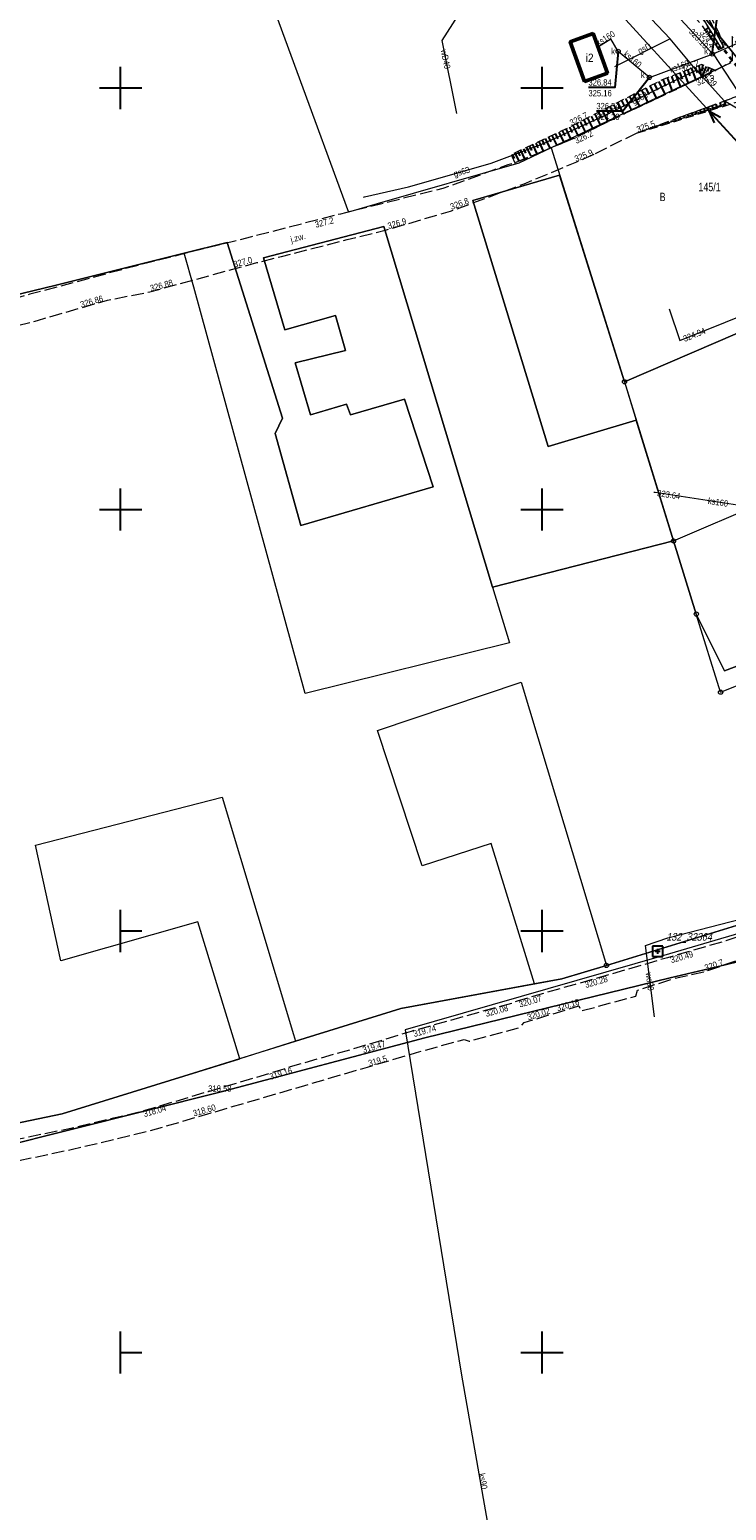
# Model space of a CAD drawing. Header units: metres. Extents: x 7423100 to 7431699, y 5527887 to 5533362.
# Tile 62 of 114: x 7428389 to 7428472, y 5529631 to 5529807. Entities that reach past the tile are written whole.
import ezdxf
from ezdxf.enums import TextEntityAlignment as Align

# ---------------------------------------------------------------- set-up
doc = ezdxf.new("R2010")
doc.units = ezdxf.units.M
doc.header["$MEASUREMENT"] = 0
for name, pattern in [('1.0_0.5', [1.5, 1, -0.5]), ('1.5_0.5', [2, 1.5, -0.5]), ('219-500', [0]), ('otkz_500', [1, 0.5, -0.5]), ('suep_nn_500', [0]), ('sutp_500', [0])]:
    doc.linetypes.add(name, pattern=pattern)
doc.layers.get('0').update_dxf_attribs({"color": 2, "linetype": 'CONTINUOUS', "lineweight": 5})
for name, color, linetype in [('000 Inne (niezydentyfikowane)', 7, 'CONTINUOUS'), ('202-punkt graniczny', 7, 'CONTINUOUS'), ('203-punkt graniczny', 7, 'CONTINUOUS'), ('210-oznaczenie konturu użytku gruntowego', 7, 'CONTINUOUS'), ('211-numer działki ewidencyjnej', 7, 'CONTINUOUS'), ('217-kontur klasyfikacyjny', 7, 'CONTINUOUS'), ('218-kontur użytku gruntowego', 7, 'CONTINUOUS'), ('219-działka ewidencyjna', 7, 'CONTINUOUS'), ('312-budynek ewidencyjny', 7, 'CONTINUOUS'), ('312-oznaczenie budynku ewidencyjnego-Atr117', 7, 'CONTINUOUS'), ('jezdnia', 7, 'CONTINUOUS'), ('jezdnia-Atr17', 7, 'CONTINUOUS'), ('pikieta naturalna', 7, 'CONTINUOUS'), ('pikieta naturalna-Atr2', 7, 'CONTINUOUS'), ('pikieta sztuczna', 7, 'CONTINUOUS'), ('pikieta sztuczna-Atr2', 7, 'CONTINUOUS'), ('przepust', 7, 'CONTINUOUS'), ('przewód elektroenergetyczny niskiego napięcia', 7, 'CONTINUOUS'), ('przewód gazowy', 7, 'CONTINUOUS'), ('przewód gazowy-Atr1', 7, 'CONTINUOUS'), ('przewód kanalizacyjny', 7, 'CONTINUOUS'), ('przewód kanalizacyjny-Atr1', 7, 'CONTINUOUS'), ('przewód telekomunikacyjny napowietrzny', 7, 'CONTINUOUS'), ('przewód wodociągowy', 7, 'CONTINUOUS'), ('przewód wodociągowy-Atr1', 7, 'CONTINUOUS'), ('Punkt budynku', 7, 'CONTINUOUS'), ('rzedna', 7, 'CONTINUOUS'), ('rzedna-Atr2', 7, 'CONTINUOUS'), ('rzedna-Atr3', 7, 'CONTINUOUS'), ('rów przydrożny (poligon)', 7, 'CONTINUOUS'), ('skarpa nieumocniona', 7, 'CONTINUOUS'), ('studnia kanalizacyjna', 7, 'CONTINUOUS'), ('studnia kanalizacyjna-Atr17', 7, 'CONTINUOUS'), ('Szczegółowa osnowa geodezyjna pozioma', 7, 'CONTINUOUS'), ('Szczegółowa osnowa geodezyjna pozioma-Atr103', 7, 'CONTINUOUS'), ('Wstawianie ramki sekcyjnej z opisem', 7, 'CONTINUOUS')]:
    doc.layers.add(name, color=color, linetype=linetype)
doc.styles.get("Standard").update_dxf_attribs({"font": 'Working1250.shx', "width": 0.75})

# ---------------------------------------------------------------- blocks, each defined once
blk = doc.blocks.new('PUNKTBUD')
at = {"color": 0}
blk.add_circle((0, 0), 0.045, dxfattribs=at)
blk = doc.blocks.new('203')
at = {"linetype": 'Continuous', "lineweight": 0}
h = blk.add_hatch(color=0, dxfattribs=at)
edge = h.paths.add_edge_path()
edge.add_arc((0, 0), 0.045, 0, 360)
blk = doc.blocks.new('202')
at = {"color": 0, "linetype": 'Continuous', "lineweight": 0}
blk.add_circle((0, 0), 0.25, dxfattribs=at)
blk = doc.blocks.new('US15')
at = {"color": 0, "linetype": 'Continuous', "lineweight": 13}
blk.add_circle((0, 0), 0.25, dxfattribs=at)
blk = doc.blocks.new('PW01')
at = {"linetype": 'Continuous', "lineweight": 13}
h = blk.add_hatch(color=0, dxfattribs=at)
edge = h.paths.add_edge_path()
edge.add_arc((0, 0), 0.045, 0, 360)
blk = doc.blocks.new('IB05')
at = {"color": 0, "linetype": 'Continuous', "lineweight": 13}
for q in [(0.354, 0.354), (0.354, -0.354)]:
    blk.add_line((0, 0), q, dxfattribs=at)
blk = doc.blocks.new('SUEP1')
at = {"color": 0, "linetype": 'Continuous'}
for p, q in [((0, 0), (5, 0)), ((5, 0), (3.5, 0.5)), ((5, 0), (3.5, -0.5)), ((5, 0), (15, 0)), ((15, 0), (13.5, 0.5)), ((15, 0), (13.5, -0.5))]:
    blk.add_line(p, q, dxfattribs=at)
blk = doc.blocks.new('OSSP')
at = {"color": 0}
for p, q in [((-0.626, 0.625), (-0.626, -0.625)), ((-0.626, 0.625), (-0.626, -0.625)), ((0.624, 0.625), (-0.626, 0.625)), ((0.624, 0.625), (-0.626, 0.625)), ((0.3, 0), (-0.3, 0)), ((0.3, 0), (-0.3, 0)), ((0, -0.3), (0, 0.3)), ((0, -0.3), (0, 0.3)), ((0.624, -0.625), (0.624, 0.625)), ((0.624, -0.625), (0.624, 0.625)), ((-0.626, -0.625), (0.624, -0.625)), ((-0.626, -0.625), (0.624, -0.625))]:
    blk.add_line(p, q, dxfattribs=at)
blk = doc.blocks.new('RAMKA500K')
at = {"color": 0}
for p, q in [((0, 247.5), (0, 250)), ((0, 250), (2.5, 250)), ((47.5, 250), (52.5, 250)), ((50, 247.5), (50, 250)), ((0, 197.5), (0, 202.5)), ((50, 197.5), (50, 202.5)), ((0, 200), (2.5, 200)), ((47.5, 200), (52.5, 200)), ((0, 147.5), (0, 152.5)), ((50, 147.5), (50, 152.5)), ((0, 150), (2.5, 150)), ((47.5, 150), (52.5, 150)), ((0, 47.5), (0, 52.5)), ((50, 47.5), (50, 52.5)), ((400, 47.5), (400, 52.5)), ((0, 50), (2.5, 50)), ((47.5, 50), (52.5, 50)), ((397.5, 50), (400, 50)), ((0, 0), (0, 2.5)), ((50, 0), (50, 2.5)), ((400, 0), (400, 2.5)), ((0, 0), (2.5, 0)), ((47.5, 0), (52.5, 0)), ((397.5, 0), (400, 0))]:
    blk.add_line(p, q, dxfattribs=at)

msp = doc.modelspace()

# ---------------------------------------------------------------- linework, layer by layer
at = {"layer": '000 Inne (niezydentyfikowane)', "color": 7, "linetype": 'Continuous', "lineweight": 25, "flags": 128}
for points in [[(7428469.37, 5529806.85), (7428469.77, 5529807.12)], [(7428469.51, 5529806.63), (7428469.71, 5529806.77)], [(7428469.66, 5529806.42), (7428470.04, 5529806.68)], [(7428469.8, 5529806.21), (7428469.99, 5529806.33)], [(7428469.95, 5529805.99), (7428470.31, 5529806.24)], [(7428470.09, 5529805.78), (7428470.27, 5529805.9)], [(7428470.24, 5529805.56), (7428470.58, 5529805.8)], [(7428470.38, 5529805.35), (7428470.55, 5529805.46)], [(7428470.53, 5529805.14), (7428470.85, 5529805.35)], [(7428470.85, 5529806.83), (7428470.72, 5529806.76)], [(7428470.99, 5529806.55), (7428470.73, 5529806.42)], [(7428471.13, 5529806.27), (7428471.01, 5529806.2)], [(7428471.27, 5529805.99), (7428471.03, 5529805.86)], [(7428471.42, 5529805.71), (7428471.3, 5529805.65)], [(7428471.56, 5529805.43), (7428471.33, 5529805.31)], [(7428470.67, 5529804.92), (7428470.83, 5529805.03)], [(7428470.82, 5529804.71), (7428471.12, 5529804.91)], [(7428466.81, 5529801.95), (7428467.36, 5529800.52)], [(7428467.27, 5529802.13), (7428467.54, 5529801.43)], [(7428467.72, 5529802.3), (7428468.25, 5529800.94)], [(7428468.17, 5529802.47), (7428468.42, 5529801.81)], [(7428468.61, 5529802.64), (7428468.91, 5529801.25)], [(7428469.46, 5529802.55), (7428468.91, 5529801.25)], [(7428469.06, 5529802.72), (7428468.98, 5529801.99)], [(7428469.78, 5529802.41), (7428469.58, 5529801.94)], [(7428470.14, 5529802.25), (7428469.91, 5529801.73)], [(7428462.81, 5529800.23), (7428463.58, 5529798.74)], [(7428463.32, 5529800.49), (7428463.71, 5529799.73)], [(7428463.83, 5529800.75), (7428464.61, 5529799.22)], [(7428464.34, 5529800.99), (7428464.65, 5529800.19)], [(7428464.86, 5529801.19), (7428465.46, 5529799.63)], [(7428465.37, 5529801.39), (7428465.66, 5529800.62)], [(7428465.86, 5529801.58), (7428466.44, 5529800.09)], [(7428466.34, 5529801.77), (7428466.62, 5529801.04)], [(7428459.42, 5529798.5), (7428459.78, 5529797.8)], [(7428459.89, 5529798.74), (7428460.61, 5529797.33)], [(7428460.37, 5529798.98), (7428460.73, 5529798.27)], [(7428460.85, 5529799.22), (7428461.58, 5529797.79)], [(7428461.33, 5529799.47), (7428461.7, 5529798.75)], [(7428461.82, 5529799.72), (7428462.57, 5529798.26)], [(7428462.31, 5529799.98), (7428462.69, 5529799.24)], [(7428471.8, 5529797.91), (7428471.64, 5529798.45)], [(7428455.82, 5529796.65), (7428456.15, 5529796)], [(7428456.26, 5529796.87), (7428456.93, 5529795.56)], [(7428456.7, 5529797.1), (7428457.04, 5529796.44)], [(7428457.15, 5529797.33), (7428457.83, 5529796)], [(7428457.59, 5529797.56), (7428457.94, 5529796.89)], [(7428458.05, 5529797.79), (7428458.74, 5529796.44)], [(7428458.5, 5529798.02), (7428458.85, 5529797.34)], [(7428458.96, 5529798.26), (7428459.66, 5529796.89)], [(7428466.91, 5529796.39), (7428466.82, 5529796.68)], [(7428467.15, 5529796.47), (7428467.11, 5529796.62)], [(7428467.4, 5529796.54), (7428467.3, 5529796.86)], [(7428467.64, 5529796.62), (7428467.59, 5529796.78)], [(7428467.89, 5529796.7), (7428467.78, 5529797.04)], [(7428468.13, 5529796.77), (7428468.08, 5529796.95)], [(7428468.38, 5529796.85), (7428468.26, 5529797.21)], [(7428468.62, 5529796.93), (7428468.56, 5529797.11)], [(7428468.87, 5529797), (7428468.75, 5529797.39)], [(7428469.11, 5529797.08), (7428469.05, 5529797.28)], [(7428469.36, 5529797.15), (7428469.23, 5529797.56)], [(7428469.6, 5529797.23), (7428469.53, 5529797.44)], [(7428469.84, 5529797.31), (7428469.71, 5529797.74)], [(7428470.09, 5529797.38), (7428470.02, 5529797.61)], [(7428470.33, 5529797.46), (7428470.19, 5529797.92)], [(7428470.58, 5529797.53), (7428470.51, 5529797.77)], [(7428470.82, 5529797.61), (7428470.67, 5529798.09)], [(7428471.07, 5529797.69), (7428470.99, 5529797.93)], [(7428471.31, 5529797.76), (7428471.15, 5529798.27)], [(7428471.56, 5529797.84), (7428471.48, 5529798.1)], [(7428452.41, 5529794.94), (7428452.7, 5529794.32)], [(7428452.83, 5529795.14), (7428453.42, 5529793.88)], [(7428453.25, 5529795.34), (7428453.57, 5529794.71)], [(7428453.67, 5529795.55), (7428454.31, 5529794.29)], [(7428454.09, 5529795.77), (7428454.42, 5529795.13)], [(7428454.52, 5529795.99), (7428455.17, 5529794.71)], [(7428454.95, 5529796.21), (7428455.28, 5529795.56)], [(7428455.38, 5529796.43), (7428456.05, 5529795.13)], [(7428461.77, 5529794.79), (7428461.77, 5529794.81)], [(7428462.02, 5529794.87), (7428462, 5529794.92)], [(7428462.26, 5529794.95), (7428462.25, 5529794.98)], [(7428462.51, 5529795.02), (7428462.48, 5529795.09)], [(7428462.75, 5529795.1), (7428462.74, 5529795.14)], [(7428463, 5529795.18), (7428462.97, 5529795.27)], [(7428463.24, 5529795.25), (7428463.22, 5529795.31)], [(7428463.48, 5529795.33), (7428463.45, 5529795.45)], [(7428463.73, 5529795.4), (7428463.71, 5529795.47)], [(7428463.97, 5529795.48), (7428463.93, 5529795.62)], [(7428464.22, 5529795.56), (7428464.19, 5529795.63)], [(7428464.46, 5529795.63), (7428464.41, 5529795.8)], [(7428464.71, 5529795.71), (7428464.68, 5529795.8)], [(7428464.95, 5529795.78), (7428464.89, 5529795.98)], [(7428465.2, 5529795.86), (7428465.16, 5529795.96)], [(7428465.44, 5529795.94), (7428465.37, 5529796.15)], [(7428465.69, 5529796.01), (7428465.65, 5529796.13)], [(7428465.93, 5529796.09), (7428465.86, 5529796.33)], [(7428466.18, 5529796.16), (7428466.14, 5529796.29)], [(7428466.42, 5529796.24), (7428466.34, 5529796.51)], [(7428466.66, 5529796.32), (7428466.62, 5529796.46)], [(7428448.52, 5529793.11), (7428448.77, 5529792.57)], [(7428448.88, 5529793.28), (7428449.39, 5529792.19)], [(7428449.25, 5529793.45), (7428449.51, 5529792.9)], [(7428449.63, 5529793.63), (7428450.15, 5529792.51)], [(7428450.01, 5529793.81), (7428450.27, 5529793.24)], [(7428450.39, 5529793.99), (7428450.93, 5529792.84)], [(7428450.78, 5529794.17), (7428451.06, 5529793.59)], [(7428451.18, 5529794.36), (7428451.74, 5529793.17)], [(7428451.58, 5529794.55), (7428451.87, 5529793.95)], [(7428451.99, 5529794.74), (7428452.57, 5529793.52)], [(7428461.53, 5529794.72), (7428461.52, 5529794.74)], [(7428446.45, 5529792.13), (7428446.68, 5529791.64)], [(7428446.78, 5529792.29), (7428447.25, 5529791.3)], [(7428447.12, 5529792.45), (7428447.36, 5529791.94)], [(7428447.46, 5529792.61), (7428447.94, 5529791.59)], [(7428447.81, 5529792.77), (7428448.05, 5529792.25)], [(7428448.16, 5529792.94), (7428448.66, 5529791.89)]]:
    msp.add_lwpolyline(points, dxfattribs=at)
at = {"layer": '217-kontur klasyfikacyjny', "color": 92, "linetype": 'Continuous', "lineweight": 18, "flags": 128}
for points in [[(7428452.09, 5529789.65), (7428441.81, 5529786.65)], [(7428459.79, 5529765.14), (7428452.09, 5529789.65)], [(7428441.81, 5529786.65), (7428450.74, 5529757.45)], [(7428431.24, 5529783.58), (7428416.96, 5529779.84)], [(7428444.14, 5529740.79), (7428431.24, 5529783.58)], [(7428412.62, 5529781.66), (7428407.53, 5529780.39)], [(7428419.21, 5529760.81), (7428412.62, 5529781.66)], [(7428407.53, 5529780.39), (7428392.19, 5529776.55)], [(7428416.96, 5529779.84), (7428419.49, 5529771.29)], [(7428489.19, 5529777.79), (7428459.79, 5529765.14)], [(7428392.19, 5529776.55), (7428384.62, 5529774.73)], [(7428419.49, 5529771.29), (7428425.48, 5529773.01)], [(7428425.48, 5529773.01), (7428426.7, 5529768.87)], [(7428426.7, 5529768.87), (7428420.7, 5529767.39)], [(7428420.7, 5529767.39), (7428422.54, 5529761.23)], [(7428422.54, 5529761.23), (7428426.8, 5529762.5)], [(7428426.8, 5529762.5), (7428427.27, 5529761.24)], [(7428427.27, 5529761.24), (7428433.7, 5529763.09)], [(7428433.7, 5529763.09), (7428437.08, 5529752.69)], [(7428418.35, 5529759.02), (7428419.21, 5529760.81)], [(7428450.74, 5529757.45), (7428461.19, 5529760.58)], [(7428461.19, 5529760.58), (7428465.61, 5529746.26)], [(7428421.4, 5529748.11), (7428418.35, 5529759.02)], [(7428437.08, 5529752.69), (7428421.4, 5529748.11)], [(7428465.61, 5529746.26), (7428444.14, 5529740.79)], [(7428430.47, 5529723.79), (7428447.53, 5529729.52)], [(7428447.53, 5529729.52), (7428457.65, 5529695.91)], [(7428435.79, 5529707.73), (7428430.47, 5529723.79)], [(7428389.88, 5529710.19), (7428412.06, 5529715.86)], [(7428412.06, 5529715.86), (7428420.51, 5529687.72)], [(7428392.92, 5529696.47), (7428389.88, 5529710.19)], [(7428443.98, 5529710.39), (7428435.79, 5529707.73)], [(7428449.1, 5529693.73), (7428443.98, 5529710.39)], [(7428457.65, 5529695.91), (7428488.5, 5529705.4)], [(7428409.16, 5529701.09), (7428392.92, 5529696.47)], [(7428414.13, 5529684.85), (7428409.16, 5529701.09)], [(7428433.25, 5529690.79), (7428449.1, 5529693.73)], [(7428420.75, 5529686.91), (7428433.25, 5529690.79)], [(7428420.51, 5529687.72), (7428420.75, 5529686.91)], [(7428393.04, 5529678.31), (7428414.13, 5529684.85)], [(7428385.44, 5529676.73), (7428393.04, 5529678.31)]]:
    msp.add_lwpolyline(points, dxfattribs=at)
at = {"layer": '218-kontur użytku gruntowego', "color": 3, "linetype": 'Continuous', "lineweight": 18, "flags": 128}
for points in [[(7428473.29, 5529803.41), (7428453.38, 5529828.04)], [(7428453.38, 5529828.04), (7428473.29, 5529803.41)], [(7428441.81, 5529786.65), (7428452.09, 5529789.65)], [(7428452.09, 5529789.65), (7428459.79, 5529765.14)], [(7428450.74, 5529757.45), (7428441.81, 5529786.65)], [(7428416.96, 5529779.84), (7428431.24, 5529783.58)], [(7428431.24, 5529783.58), (7428444.14, 5529740.79)], [(7428407.53, 5529780.39), (7428412.62, 5529781.66)], [(7428412.62, 5529781.66), (7428419.21, 5529760.81)], [(7428392.19, 5529776.55), (7428407.53, 5529780.39)], [(7428407.53, 5529780.39), (7428392.19, 5529776.55)], [(7428408.68, 5529776.36), (7428407.53, 5529780.39)], [(7428419.49, 5529771.29), (7428416.96, 5529779.84)], [(7428459.79, 5529765.14), (7428489.19, 5529777.79)], [(7428489.19, 5529777.79), (7428459.79, 5529765.14)], [(7428384.62, 5529774.73), (7428392.19, 5529776.55)], [(7428392.19, 5529776.55), (7428384.62, 5529774.73)], [(7428421.91, 5529728.16), (7428408.68, 5529776.36)], [(7428425.48, 5529773.01), (7428419.49, 5529771.29)], [(7428426.7, 5529768.87), (7428425.48, 5529773.01)], [(7428420.7, 5529767.39), (7428426.7, 5529768.87)], [(7428422.54, 5529761.23), (7428420.7, 5529767.39)], [(7428459.79, 5529765.14), (7428461.19, 5529760.58)], [(7428426.8, 5529762.5), (7428422.54, 5529761.23)], [(7428427.27, 5529761.24), (7428426.8, 5529762.5)], [(7428433.7, 5529763.09), (7428427.27, 5529761.24)], [(7428437.08, 5529752.69), (7428433.7, 5529763.09)], [(7428419.21, 5529760.81), (7428418.35, 5529759.02)], [(7428461.19, 5529760.58), (7428450.74, 5529757.45)], [(7428465.61, 5529746.26), (7428461.19, 5529760.58)], [(7428461.19, 5529760.58), (7428465.61, 5529746.26)], [(7428418.35, 5529759.02), (7428421.4, 5529748.11)], [(7428421.4, 5529748.11), (7428437.08, 5529752.69)], [(7428471.67, 5529730.86), (7428520.58, 5529749.45)], [(7428520.58, 5529749.45), (7428471.67, 5529730.86)], [(7428444.14, 5529740.79), (7428465.61, 5529746.26)], [(7428465.61, 5529746.26), (7428444.14, 5529740.79)], [(7428465.61, 5529746.26), (7428468.31, 5529737.59)], [(7428468.31, 5529737.59), (7428465.61, 5529746.26)], [(7428444.14, 5529740.79), (7428446.13, 5529734.18)], [(7428468.31, 5529737.59), (7428471.67, 5529730.86)], [(7428471.67, 5529730.86), (7428468.31, 5529737.59)], [(7428446.13, 5529734.18), (7428421.91, 5529728.16)], [(7428430.47, 5529723.79), (7428447.53, 5529729.52)], [(7428447.53, 5529729.52), (7428457.65, 5529695.91)], [(7428435.79, 5529707.73), (7428430.47, 5529723.79)], [(7428389.88, 5529710.19), (7428412.06, 5529715.86)], [(7428412.06, 5529715.86), (7428420.51, 5529687.72)], [(7428392.92, 5529696.47), (7428389.88, 5529710.19)], [(7428443.98, 5529710.39), (7428435.79, 5529707.73)], [(7428449.1, 5529693.73), (7428443.98, 5529710.39)], [(7428488.5, 5529705.4), (7428457.65, 5529695.91)], [(7428457.65, 5529695.91), (7428488.5, 5529705.4)], [(7428409.16, 5529701.09), (7428392.92, 5529696.47)], [(7428414.13, 5529684.85), (7428409.16, 5529701.09)], [(7428469.92, 5529695.56), (7428474.2, 5529696.57)], [(7428457.65, 5529695.91), (7428452.35, 5529694.33)], [(7428465.19, 5529694.45), (7428469.92, 5529695.56)], [(7428449.1, 5529693.73), (7428433.25, 5529690.79)], [(7428433.25, 5529690.79), (7428449.1, 5529693.73)], [(7428436.08, 5529687.32), (7428465.19, 5529694.45)], [(7428452.35, 5529694.33), (7428449.1, 5529693.73)], [(7428433.25, 5529690.79), (7428420.75, 5529686.91)], [(7428420.75, 5529686.91), (7428433.25, 5529690.79)], [(7428420.51, 5529687.72), (7428420.75, 5529686.91)], [(7428411.94, 5529680.93), (7428436.08, 5529687.32)], [(7428420.75, 5529686.91), (7428414.13, 5529684.85)], [(7428414.13, 5529684.85), (7428393.04, 5529678.31)], [(7428393.04, 5529678.31), (7428414.13, 5529684.85)], [(7428367.45, 5529669.78), (7428411.94, 5529680.93)], [(7428393.04, 5529678.31), (7428385.44, 5529676.73)], [(7428385.44, 5529676.73), (7428393.04, 5529678.31)]]:
    msp.add_lwpolyline(points, dxfattribs=at)
at = {"layer": '219-działka ewidencyjna', "color": 7, "linetype": '219-500', "lineweight": 18, "flags": 128}
for points in [[(7428453.38, 5529828.04), (7428473.29, 5529803.41)], [(7428414.79, 5529818.69), (7428427.05, 5529785.27)], [(7428472.39, 5529802.97), (7428451.07, 5529792.89)], [(7428451.07, 5529792.89), (7428447.25, 5529791.08)], [(7428451.07, 5529792.89), (7428459.79, 5529765.14)], [(7428447.25, 5529791.08), (7428430.43, 5529786.24)], [(7428430.43, 5529786.24), (7428427.05, 5529785.27)], [(7428459.79, 5529765.14), (7428489.19, 5529777.79)], [(7428459.79, 5529765.14), (7428465.61, 5529746.26)], [(7428465.61, 5529746.26), (7428476.31, 5529750.88)], [(7428465.61, 5529746.26), (7428468.31, 5529737.59)], [(7428471.19, 5529728.32), (7428468.31, 5529737.59)], [(7428471.19, 5529728.32), (7428480.98, 5529732.25)], [(7428457.65, 5529695.91), (7428488.5, 5529705.4)], [(7428490.15, 5529700.33), (7428469.92, 5529695.56)], [(7428452.35, 5529694.33), (7428457.65, 5529695.91)], [(7428469.92, 5529695.56), (7428465.19, 5529694.45)], [(7428433.25, 5529690.79), (7428452.35, 5529694.33)], [(7428465.19, 5529694.45), (7428436.08, 5529687.32)], [(7428420.75, 5529686.91), (7428433.25, 5529690.79)], [(7428393.04, 5529678.31), (7428420.75, 5529686.91)], [(7428436.08, 5529687.32), (7428411.94, 5529680.93)], [(7428411.94, 5529680.93), (7428367.45, 5529669.78)], [(7428385.44, 5529676.73), (7428393.04, 5529678.31)]]:
    msp.add_lwpolyline(points, dxfattribs=at)
at = {"layer": '312-budynek ewidencyjny', "color": 7, "linetype": 'Continuous', "lineweight": 50, "flags": 128}
for points in [[(7428453.34, 5529805.46), (7428456.07, 5529806.46)], [(7428455.06, 5529800.77), (7428453.34, 5529805.46)], [(7428456.07, 5529806.46), (7428457.79, 5529801.77)], [(7428457.79, 5529801.77), (7428455.06, 5529800.77)]]:
    msp.add_lwpolyline(points, dxfattribs=at)
at = {"layer": 'jezdnia', "color": 7, "linetype": '1.5_0.5', "lineweight": 18, "flags": 128}
for points in [[(7428456.35, 5529792.22), (7428461.05, 5529794.57), (7428474.73, 5529799.58), (7428476.14, 5529799.57), (7428477.96, 5529798.88), (7428472.55, 5529806.11), (7428472.58, 5529803.2), (7428470.6, 5529802.05), (7428459.88, 5529796.99), (7428453.71, 5529794), (7428446.78, 5529791.1), (7428445.94, 5529790.87), (7428438.24, 5529788.06), (7428426.07, 5529785.04), (7428415.52, 5529782.33), (7428403.39, 5529779.3), (7428389.24, 5529775.53), (7428379.28, 5529772.63), (7428366.1, 5529769.59), (7428359.78, 5529768.31), (7428346.45, 5529765.36), (7428332.07, 5529761.97), (7428314.12, 5529757.43), (7428300.43, 5529754.3), (7428299.52, 5529754.06), (7428291.13, 5529752.13), (7428282.29, 5529750.1), (7428272.2, 5529747.84), (7428263.5, 5529746.08), (7428251.63, 5529743.71), (7428252.37, 5529741.28), (7428264.06, 5529743.57), (7428265.04, 5529743.74), (7428272.82, 5529745.43), (7428276.13, 5529746.05), (7428282.98, 5529747.69), (7428291.89, 5529749.72), (7428301.22, 5529751.85), (7428314.73, 5529754.83), (7428325.19, 5529757.29), (7428325.4, 5529754.92), (7428330.72, 5529756.28), (7428332.14, 5529756.6), (7428332.8, 5529759.08), (7428339.09, 5529760.89), (7428347.08, 5529762.63), (7428350.6, 5529763.35), (7428351.24, 5529763.5), (7428360.44, 5529765.29), (7428361.78, 5529765.5), (7428366.8, 5529766.3), (7428379.94, 5529769.77), (7428390.13, 5529772.42), (7428398.44, 5529774.83), (7428403.45, 5529775.81), (7428410.56, 5529777.75), (7428416.16, 5529779.28), (7428419.07, 5529780.02), (7428426.89, 5529782.01), (7428431.54, 5529783.17), (7428439.15, 5529785.38), (7428447.87, 5529788.62), (7428454.93, 5529791.57)], [(7428365.2, 5529671.12), (7428355.42, 5529669.42), (7428348.14, 5529667.82), (7428344.3, 5529666.81), (7428338.87, 5529665.13), (7428328.22, 5529660.95), (7428319.93, 5529657.97), (7428316.34, 5529656.74), (7428307.52, 5529654.24), (7428298.23, 5529651.97), (7428286.1, 5529649.04), (7428288.31, 5529645.07), (7428289.26, 5529646.08), (7428291.25, 5529647.51), (7428298.99, 5529649.58), (7428308.08, 5529651.81), (7428317.27, 5529654.39), (7428329.01, 5529658.6), (7428340.07, 5529662.84), (7428344.8, 5529664.37), (7428348.77, 5529665.47), (7428355.75, 5529667.03), (7428361.95, 5529667.97), (7428363.33, 5529662.92), (7428366.76, 5529663.59), (7428367.81, 5529663.91), (7428367.32, 5529668.62), (7428378.47, 5529670.93), (7428387.19, 5529672.6), (7428394.27, 5529674.11), (7428403.29, 5529676.25), (7428410.81, 5529678.44), (7428429.3, 5529683.86), (7428435.11, 5529685.57), (7428440.75, 5529687.14), (7428441.34, 5529686.91), (7428447.4, 5529688.57), (7428447.89, 5529689.13), (7428454.36, 5529691.12), (7428454.64, 5529690.51), (7428461.12, 5529692.26), (7428461.32, 5529692.97), (7428465.73, 5529694.37), (7428469.31, 5529695.19), (7428474.55, 5529696.99), (7428483.07, 5529699.73), (7428489.68, 5529701.97), (7428496.26, 5529704.1), (7428500.35, 5529705.48), (7428504.2, 5529706.93), (7428506.33, 5529707.7), (7428512.22, 5529710.02), (7428515.34, 5529711.18), (7428528.68, 5529716.58), (7428537.92, 5529720.33), (7428543.62, 5529722.76), (7428545.74, 5529723.61), (7428548.16, 5529724.36), (7428549.65, 5529724.76), (7428550.99, 5529723.8), (7428562.44, 5529713.56), (7428561.55, 5529712.03), (7428564.19, 5529709.02), (7428566.39, 5529710.14), (7428567.93, 5529711.04), (7428573.5, 5529715.82), (7428572.43, 5529715.82), (7428570.32, 5529716.46), (7428568.63, 5529717.17), (7428567.21, 5529718.12), (7428565.13, 5529719.77), (7428557.07, 5529726.19), (7428551.19, 5529731.04), (7428550.7, 5529730.96), (7428549.12, 5529732.11), (7428545.33, 5529735.12), (7428540.96, 5529738.55), (7428541, 5529739.22), (7428538.64, 5529740.78), (7428535.54, 5529743.56), (7428533.3, 5529745.49), (7428532.21, 5529745.29), (7428524.06, 5529751.4), (7428521.57, 5529749.33), (7428524.83, 5529746.66), (7428535.14, 5529738.91), (7428545.5, 5529730.55), (7428545.55, 5529728.6), (7428544.66, 5529727.14), (7428541.96, 5529725.1), (7428532.03, 5529720.58), (7428517.03, 5529714.54), (7428511.5, 5529712.33), (7428505.04, 5529709.83), (7428498.7, 5529707.7), (7428497.76, 5529707.44), (7428489.77, 5529704.68), (7428482.39, 5529702.17), (7428474.13, 5529699.6), (7428471.72, 5529698.79), (7428464.89, 5529696.82), (7428454.92, 5529693.92), (7428453.93, 5529693.66), (7428447.05, 5529691.68), (7428446.4, 5529691.42), (7428434.46, 5529688.08), (7428428.43, 5529686.24), (7428420.11, 5529683.88), (7428418.96, 5529683.47), (7428410.39, 5529680.93), (7428402.44, 5529678.57), (7428394.84, 5529676.74), (7428385.53, 5529674.8), (7428376.38, 5529673.09)]]:
    msp.add_lwpolyline(points, close=True, dxfattribs=at)
at = {"layer": 'przepust', "color": 7, "linetype": 'otkz_500', "lineweight": 35, "flags": 128}
msp.add_lwpolyline([(7428476.25, 5529798.54), (7428471.45, 5529804.71)], dxfattribs=at)
at = {"layer": 'przewód elektroenergetyczny niskiego napięcia', "color": 1, "linetype": 'suep_nn_500', "lineweight": 18, "flags": 128}
msp.add_lwpolyline([(7428479.91, 5529786.21), (7428447.05, 5529822.25)], dxfattribs=at)
at = {"layer": 'przewód gazowy', "color": 52, "linetype": 'Continuous', "lineweight": 18, "flags": 128}
for points in [[(7428486.47, 5529777.92), (7428473.93, 5529797.1), (7428471.61, 5529798.48), (7428468.47, 5529801.98), (7428468.3, 5529802.12), (7428468.17, 5529802.27), (7428465.2, 5529805.81), (7428460.72, 5529810.58), (7428460.43, 5529810.93)], [(7428465.2, 5529805.81), (7428458.62, 5529802.52)], [(7428428.82, 5529787.05), (7428428.95, 5529787.08), (7428434.17, 5529788.27), (7428436.27, 5529788.85), (7428443.96, 5529791.08), (7428450.19, 5529793.42), (7428457.5, 5529796.75), (7428463.92, 5529799.97), (7428468.3, 5529802.12)], [(7428465.09, 5529773.79), (7428466.34, 5529770.03), (7428477.2, 5529774.38), (7428488.12, 5529779.38)]]:
    msp.add_lwpolyline(points, dxfattribs=at)
at = {"layer": 'przewód kanalizacyjny', "color": 34, "linetype": 'Continuous', "lineweight": 18, "flags": 128}
for points in [[(7428470.2, 5529804.02), (7428470.04, 5529804.3), (7428445, 5529831.27), (7428444.8, 5529831.48), (7428444.6, 5529831.7), (7428428.91, 5529848.6), (7428428.7, 5529848.81), (7428428.42, 5529848.73), (7428394, 5529839.24), (7428393.72, 5529839.16), (7428393.63, 5529839.43), (7428386.45, 5529860.04), (7428386.38, 5529860.31), (7428386.07, 5529860.24), (7428379.83, 5529858.71), (7428379.54, 5529858.64), (7428379.47, 5529858.92), (7428376.38, 5529870.2), (7428376.31, 5529870.48), (7428376.24, 5529870.76), (7428375.31, 5529874.54), (7428375.24, 5529874.81)], [(7428462.74, 5529801.25), (7428470.3, 5529804.06), (7428489.93, 5529812.67)], [(7428456.7, 5529804.93), (7428458.16, 5529805.83)], [(7428462.74, 5529801.25), (7428459.03, 5529804.34), (7428458.16, 5529805.83)], [(7428470.3, 5529804.06), (7428485.38, 5529781.02), (7428498.96, 5529762.52), (7428515.19, 5529747.76), (7428524.25, 5529750.99), (7428544.74, 5529735.55), (7428549.22, 5529732.07), (7428556.15, 5529727.13), (7428564.56, 5529720.74), (7428574.27, 5529720.26)], [(7428498.98, 5529762.5), (7428498.22, 5529758.3), (7428498.2, 5529758.15), (7428498.05, 5529758.09), (7428478.15, 5529749.83), (7428477.99, 5529749.76), (7428477.82, 5529749.79), (7428463.41, 5529752), (7428463.26, 5529752.02)], [(7428556.14, 5529727.2), (7428549.45, 5529727.79), (7428547.06, 5529727.71), (7428541.14, 5529724.57), (7428507.92, 5529711.29), (7428478.84, 5529701.31), (7428464.46, 5529697.08), (7428433.76, 5529688.27), (7428440.43, 5529647.31), (7428446.44, 5529613.12), (7428460.76, 5529614.76), (7428465.5, 5529589.14)]]:
    msp.add_lwpolyline(points, dxfattribs=at)
at = {"layer": 'przewód telekomunikacyjny napowietrzny', "color": 30, "linetype": 'sutp_500', "lineweight": 18, "flags": 128}
msp.add_lwpolyline([(7428479.91, 5529786.21), (7428447.05, 5529822.25)], dxfattribs=at)
at = {"layer": 'przewód wodociągowy', "color": 5, "linetype": 'Continuous', "lineweight": 18, "flags": 128}
for points in [[(7428463.43, 5529832.39), (7428451.79, 5529826.31), (7428444.09, 5529815), (7428438.12, 5529805.61), (7428439.87, 5529796.97)], [(7428463.33, 5529689.8), (7428462.27, 5529698.28), (7428464.95, 5529699.18), (7428478.58, 5529702.72), (7428486.48, 5529706.15), (7428489.15, 5529707.23), (7428513.58, 5529716.21), (7428515.15, 5529716.84), (7428520.47, 5529718.81), (7428540.69, 5529728.95), (7428547.73, 5529735.04), (7428548.93, 5529738.18), (7428546.39, 5529741.96), (7428544.98, 5529744.06), (7428539.39, 5529752.37), (7428539.01, 5529754.97), (7428556.37, 5529762.42), (7428548.02, 5529788.21), (7428540.04, 5529794.81), (7428538.21, 5529796.23), (7428529.76, 5529801.35), (7428519.03, 5529808.8)]]:
    msp.add_lwpolyline(points, dxfattribs=at)
at = {"layer": 'rzedna-Atr2', "color": 7, "flags": 128}
for points in [[(7428470.2, 5529804.02), (7428470.85, 5529808.9), (7428474.06, 5529808.9)], [(7428459.03, 5529804.34), (7428458.66, 5529800.05), (7428455.51, 5529800.05)], [(7428462.74, 5529801.25), (7428459.6, 5529797.24), (7428456.45, 5529797.24)]]:
    msp.add_lwpolyline(points, dxfattribs=at)
at = {"layer": 'rów przydrożny (poligon)', "color": 7, "linetype": 'Continuous', "lineweight": 18, "flags": 128}
msp.add_lwpolyline([(7428465.65, 5529812.86), (7428469.28, 5529807.92), (7428471.27, 5529804.67), (7428471.58, 5529804.85), (7428469.74, 5529808.25), (7428466.05, 5529813.19), (7428460.27, 5529819.89), (7428458.7, 5529821.79), (7428453.26, 5529827.53), (7428452.72, 5529827.05), (7428458.19, 5529821.35), (7428459.97, 5529819.6)], close=True, dxfattribs=at)
at = {"layer": 'skarpa nieumocniona', "color": 7, "linetype": '1.0_0.5', "lineweight": 18, "flags": 128}
for points in [[(7428471.78, 5529804.98), (7428470.03, 5529808.47), (7428466.25, 5529813.31), (7428458.96, 5529821.97), (7428453.31, 5529828.05), (7428453.26, 5529827.53), (7428458.7, 5529821.79), (7428460.27, 5529819.89), (7428466.05, 5529813.19), (7428469.74, 5529808.25), (7428471.58, 5529804.85)], [(7428471.78, 5529804.98), (7428470.03, 5529808.47), (7428466.25, 5529813.31), (7428458.96, 5529821.97), (7428453.31, 5529828.05), (7428453.26, 5529827.53), (7428458.7, 5529821.79), (7428460.27, 5529819.89), (7428466.05, 5529813.19), (7428469.74, 5529808.25), (7428471.58, 5529804.85)], [(7428465.65, 5529812.86), (7428459.97, 5529819.6), (7428458.82, 5529818.63), (7428464.81, 5529812.02), (7428468.84, 5529807.63), (7428470.93, 5529804.54), (7428471.27, 5529804.67), (7428469.28, 5529807.92)], [(7428465.65, 5529812.86), (7428459.97, 5529819.6), (7428458.82, 5529818.63), (7428464.81, 5529812.02), (7428468.84, 5529807.63), (7428470.93, 5529804.54), (7428471.27, 5529804.67), (7428469.28, 5529807.92)], [(7428470.6, 5529802.05), (7428468.94, 5529802.77), (7428464.18, 5529800.93), (7428453.24, 5529795.33), (7428446.36, 5529792.09), (7428446.78, 5529791.1), (7428453.71, 5529794), (7428459.88, 5529796.99)], [(7428470.6, 5529802.05), (7428468.94, 5529802.77), (7428464.18, 5529800.93), (7428453.24, 5529795.33), (7428446.36, 5529792.09), (7428446.78, 5529791.1), (7428453.71, 5529794), (7428459.88, 5529796.99)], [(7428476, 5529798.55), (7428474.73, 5529799.58), (7428461.05, 5529794.57), (7428474.07, 5529798.62), (7428477.26, 5529795.07), (7428485.03, 5529783.03), (7428489.23, 5529779.17), (7428489.36, 5529779.42), (7428481.47, 5529790.15)], [(7428476, 5529798.55), (7428474.73, 5529799.58), (7428461.05, 5529794.57), (7428474.07, 5529798.62), (7428477.26, 5529795.07), (7428485.03, 5529783.03), (7428489.23, 5529779.17), (7428489.36, 5529779.42), (7428481.47, 5529790.15)]]:
    msp.add_lwpolyline(points, close=True, dxfattribs=at)

# ---------------------------------------------------------------- block references
at = {"layer": '202-punkt graniczny', "color": 7, "linetype": 'Continuous', "lineweight": 18}
for p in [(7428459.79, 5529765.14), (7428465.61, 5529746.26), (7428468.31, 5529737.59), (7428471.19, 5529728.32), (7428457.65, 5529695.91)]:
    msp.add_blockref('202', p, dxfattribs=at)
at = {"layer": '203-punkt graniczny', "color": 7, "linetype": 'Continuous', "lineweight": 18}
for p in [(7428451.07, 5529792.89), (7428447.25, 5529791.08), (7428430.43, 5529786.24), (7428427.05, 5529785.27), (7428469.92, 5529695.56), (7428452.35, 5529694.33), (7428465.19, 5529694.45), (7428433.25, 5529690.79), (7428420.75, 5529686.91), (7428436.08, 5529687.32), (7428411.94, 5529680.93), (7428393.04, 5529678.31)]:
    msp.add_blockref('203', p, dxfattribs=at)
at = {"layer": 'pikieta naturalna', "color": 7, "linetype": 'Continuous', "lineweight": 13}
for p in [(7428470.93, 5529804.54), (7428468.94, 5529802.77), (7428470.6, 5529802.05), (7428453.24, 5529795.33), (7428453.71, 5529794), (7428461.05, 5529794.57), (7428456.35, 5529792.22), (7428426.07, 5529785.04), (7428439.15, 5529785.38), (7428431.54, 5529783.17), (7428416.16, 5529779.28), (7428469.3, 5529695.19), (7428429.3, 5529683.86)]:
    msp.add_blockref('PW01', p, dxfattribs=at)
at = {"layer": 'pikieta sztuczna', "color": 7, "linetype": 'Continuous', "lineweight": 13}
for p in [(7428403.45, 5529775.81), (7428398.44, 5529774.83), (7428471.72, 5529698.79), (7428464.89, 5529696.82), (7428454.92, 5529693.92), (7428446.4, 5529691.42), (7428447.05, 5529691.68), (7428454.36, 5529691.12), (7428434.46, 5529688.08), (7428447.89, 5529689.13), (7428428.43, 5529686.24), (7428420.11, 5529683.88), (7428410.39, 5529680.93), (7428402.44, 5529678.57), (7428410.81, 5529678.44)]:
    msp.add_blockref('PW01', p, dxfattribs=at)
at = {"layer": 'przepust', "color": 7, "linetype": 'Continuous', "lineweight": 35, "rotation": 127.881}
msp.add_blockref('IB05', (7428471.45, 5529804.71), dxfattribs=at)
at = {"layer": 'przewód elektroenergetyczny niskiego napięcia', "color": 1, "linetype": 'Continuous', "lineweight": 18, "rotation": 132.357}
msp.add_blockref('SUEP1', (7428479.91, 5529786.21), dxfattribs=at)
at = {"layer": 'Punkt budynku', "color": 5, "linetype": 'Continuous', "lineweight": 18}
for p in [(7428453.34, 5529805.46), (7428456.07, 5529806.46), (7428455.06, 5529800.77), (7428457.79, 5529801.77)]:
    msp.add_blockref('PUNKTBUD', p, dxfattribs=at)
at = {"layer": 'rzedna', "color": 34, "linetype": 'Continuous', "lineweight": 18}
for p, rotation in [((7428459.03, 5529804.34), 140.209), ((7428470.2, 5529804.02), 20.299), ((7428462.74, 5529801.25), 20.299)]:
    msp.add_blockref('PW01', p, dxfattribs=dict(at, rotation=rotation))
for p in [(7428470.04, 5529804.3), (7428463.41, 5529752)]:
    msp.add_blockref('PW01', p, dxfattribs=at)
at = {"layer": 'rzedna', "color": 52, "linetype": 'Continuous', "lineweight": 18}
for p in [(7428468.3, 5529802.12), (7428466.34, 5529770.03)]:
    msp.add_blockref('PW01', p, dxfattribs=at)
at = {"layer": 'studnia kanalizacyjna', "color": 34, "linetype": 'Continuous', "lineweight": 18}
for p, rotation in [((7428459.03, 5529804.34), 140.209), ((7428470.2, 5529804.02), 20.298), ((7428462.74, 5529801.25), 20.298)]:
    msp.add_blockref('US15', p, dxfattribs=dict(at, rotation=rotation))
at = {"layer": 'Szczegółowa osnowa geodezyjna pozioma', "color": 7, "linetype": 'Continuous', "lineweight": 18}
msp.add_blockref('OSSP', (7428463.73, 5529697.58), dxfattribs=at)
at = {"layer": 'Wstawianie ramki sekcyjnej z opisem', "color": 7, "linetype": 'Continuous', "lineweight": 13}
for p in [(7428000, 5529750), (7428400, 5529750), (7428400, 5529500)]:
    msp.add_blockref('RAMKA500K', p, dxfattribs=at)

# ---------------------------------------------------------------- texts
at = {"layer": '210-oznaczenie konturu użytku gruntowego', "color": 3, "linetype": 'Continuous', "lineweight": 18, "width": 0.79}
msp.add_text('B', height=1, dxfattribs=at).set_placement((7428463.96, 5529786.57))
at = {"layer": '211-numer działki ewidencyjnej', "color": 7, "linetype": 'Continuous', "lineweight": 18, "width": 0.79}
msp.add_text('145/1', height=1, dxfattribs=at).set_placement((7428468.56, 5529788.75), align=Align.TOP_LEFT)
at = {"layer": '312-oznaczenie budynku ewidencyjnego-Atr117', "color": 7, "width": 0.9}
msp.add_text('i2', height=1, dxfattribs=at).set_placement((7428455.65, 5529803.57), align=Align.MIDDLE_CENTER)
at = {"layer": 'jezdnia-Atr17', "color": 7, "width": 0.9}
msp.add_text('j.zw.', height=0.75, rotation=14.868, dxfattribs=at).set_placement((7428420.26, 5529781.64))
at = {"layer": 'pikieta naturalna-Atr2', "color": 7, "width": 0.9}
for s, rotation, p in [('324.4', 304.073, (7428469.3, 5529806.95)), ('324.5', 25.267, (7428468.17, 5529800.9)), ('326.2', 25.855, (7428453.77, 5529794.03)), ('326.8', 20.383, (7428439.01, 5529786.23)), ('327.0', 15.27, (7428413.31, 5529779.41))]:
    msp.add_text(s, height=0.75, rotation=rotation, dxfattribs=at).set_placement(p, align=Align.TOP_LEFT)
for s, rotation, p in [('325.2', 21.134, (7428466.62, 5529801.87)), ('326.7', 27.107, (7428453.53, 5529795.48)), ('325.5', 20.114, (7428461.38, 5529794.69)), ('325.9', 22.677, (7428454.05, 5529791.2)), ('327.2', 14.406, (7428423.16, 5529783.4)), ('326.9', 16.194, (7428431.81, 5529783.25)), ('320.7', 18.958, (7428469.45, 5529695.24)), ('319.5', 16.101, (7428429.51, 5529683.92))]:
    msp.add_text(s, height=0.75, rotation=rotation, dxfattribs=at).set_placement(p)
at = {"layer": 'pikieta sztuczna-Atr2', "color": 7, "width": 0.9}
for s, rotation, p in [('326.88', 15.27, (7428403.61, 5529775.85)), ('326.86', 16.172, (7428395.34, 5529773.93))]:
    msp.add_text(s, height=0.75, rotation=rotation, dxfattribs=at).set_placement(p)
for s, rotation, p in [('320.49', 16.089, (7428465.14, 5529696.89)), ('320.28', 16.218, (7428455, 5529693.94)), ('320.08', 15.628, (7428443.19, 5529690.52)), ('320.07', 16.055, (7428447.18, 5529691.63)), ('320.16', 17.096, (7428451.64, 5529691.17)), ('320.02', 17.096, (7428448.16, 5529690.11)), ('319.74', 15.628, (7428434.64, 5529688.13)), ('319.47', 16.493, (7428428.62, 5529686.22)), ('319.16', 16.509, (7428417.57, 5529683.06)), ('318.04', 16.533, (7428402.6, 5529678.62)), ('318.60', 16.236, (7428408.5, 5529678.7))]:
    msp.add_text(s, height=0.75, rotation=rotation, dxfattribs=at).set_placement(p, align=Align.TOP_LEFT)
msp.add_text('318.58', height=0.75, dxfattribs=at).set_placement((7428410.39, 5529680.93))
at = {"layer": 'przewód gazowy-Atr1', "color": 40, "width": 0.9}
msp.add_text('gsD', height=0.75, rotation=26.565, dxfattribs=at).set_placement((7428461.6, 5529804.01))
for rotation, p in [(26.636, (7428460.71, 5529798.36)), (16.171, (7428439.52, 5529789.79))]:
    msp.add_text('gs63', height=0.75, rotation=rotation, dxfattribs=at).set_placement(p, align=Align.MIDDLE_LEFT)
at = {"layer": 'przewód kanalizacyjny-Atr1', "color": 34, "width": 0.9}
for s, rotation, p in [('ks160', 31.651, (7428456.7, 5529804.93)), ('ks160', 320.209, (7428459.58, 5529803.88)), ('ks90', -80.095, (7428442.48, 5529635.6))]:
    msp.add_text(s, height=0.75, rotation=rotation, dxfattribs=at).set_placement(p)
for rotation, p in [(20.39, (7428465.16, 5529802.15)), (351.28, (7428469.7, 5529751.04))]:
    msp.add_text('ks160', height=0.75, rotation=rotation, dxfattribs=at).set_placement(p, align=Align.MIDDLE_LEFT)
at = {"layer": 'przewód wodociągowy-Atr1', "color": 5, "width": 0.9}
for s, rotation, p in [('wD40', -78.55, (7428438.34, 5529804.54)), ('wo90', -82.875, (7428462.67, 5529695.07))]:
    msp.add_text(s, height=0.75, rotation=rotation, dxfattribs=at).set_placement(p, align=Align.MIDDLE_LEFT)
at = {"layer": 'rzedna-Atr2', "color": 34, "width": 0.9}
for s, rotation, p in [('323.10', 312.874, (7428467.66, 5529806.86)), ('323.64', 351.28, (7428463.67, 5529751.96))]:
    msp.add_text(s, height=0.75, rotation=rotation, dxfattribs=at).set_placement(p, align=Align.MIDDLE_LEFT)
at = {"layer": 'rzedna-Atr2', "color": 40, "width": 0.9}
msp.add_text('324.39', height=0.75, rotation=311.896, dxfattribs=at).set_placement((7428468.44, 5529802.13))
at = {"layer": 'rzedna-Atr2', "color": 34, "width": 0.9}
for s, p in [('326.84', (7428455.51, 5529800.06)), ('326.54', (7428456.45, 5529797.25))]:
    msp.add_text(s, height=0.75, dxfattribs=at).set_placement(p, align=Align.BOTTOM_LEFT)
at = {"layer": 'rzedna-Atr2', "color": 40, "width": 0.9}
msp.add_text('324.94', height=0.75, rotation=21.829, dxfattribs=at).set_placement((7428466.79, 5529770.21), align=Align.MIDDLE_LEFT)
at = {"layer": 'rzedna-Atr3', "color": 34, "width": 0.9}
for s, p in [('325.16', (7428455.51, 5529798.78)), ('324.29', (7428456.45, 5529795.97))]:
    msp.add_text(s, height=0.75, dxfattribs=at).set_placement(p, align=Align.BOTTOM_LEFT)
at = {"layer": 'studnia kanalizacyjna-Atr17', "color": 34, "width": 0.9}
for p in [(7428458.22, 5529803.97), (7428469.26, 5529804), (7428461.74, 5529801.17)]:
    msp.add_text('k', height=0.75, dxfattribs=at).set_placement(p)
at = {"layer": 'Szczegółowa osnowa geodezyjna pozioma-Atr103', "color": 7, "oblique": 15, "width": 0.9}
msp.add_text('132_32364', height=0.9, dxfattribs=at).set_placement((7428464.73, 5529698.58), align=Align.BOTTOM_LEFT)

doc.saveas('drawing.dxf')
